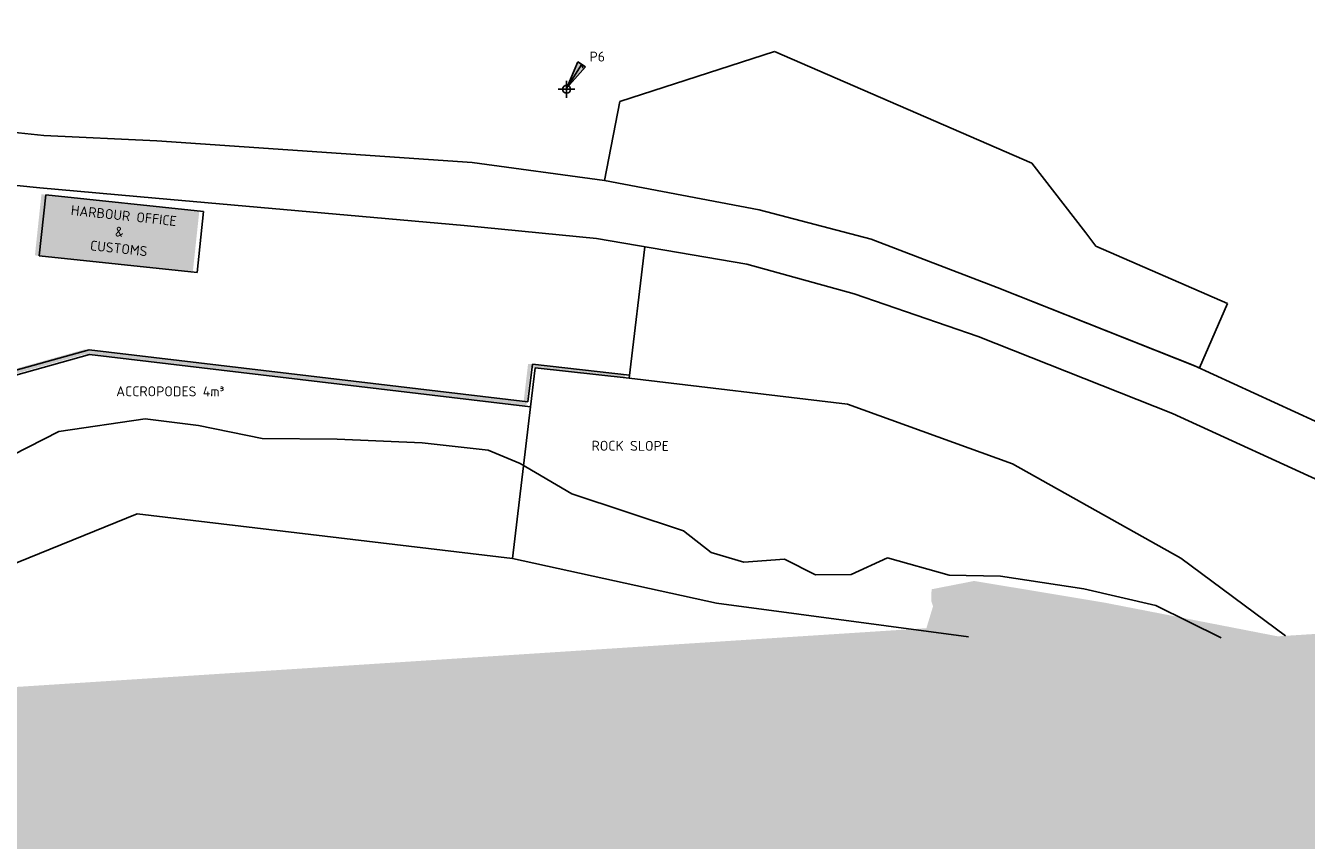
# Model space of a CAD drawing. Header units: metres. Extents: x 2831 to 4656, y -558 to 547.
# Tile 7 of 11: x 3307 to 3468, y -326 to -223. Entities that reach past the tile are written whole.
import ezdxf

# ---------------------------------------------------------------- set-up
doc = ezdxf.new("R2010")
doc.units = ezdxf.units.M
for name, color, linetype in [('11 Aerial2$0$water', 145, 'Continuous'), ('13 Existing situation$0$Benchmark', 6, 'Continuous'), ('13 Existing situation$0$Coast line', 140, 'Continuous'), ('13 Existing situation$0$Existing situation (TvdP)', 1, 'Continuous'), ('13 Existing situation$0$H000BW-HATCH-K253', 253, 'Continuous'), ('13 Existing situation$0$H000H3-TEXT-025', 7, 'Continuous')]:
    doc.layers.add(name, color=color, linetype=linetype)
doc.layers.add('13 Existing situation$0$Text-existing', color=7, linetype='Continuous', plot=False)
doc.styles.add('13 Existing situation$0$ISO', font='isocpeur.ttf')
doc.dimstyles.new('13 Existing situation$0$WB-M1000', dxfattribs={"dimtxt": 2.5, "dimasz": 1, "dimexe": 2, "dimexo": 5, "dimgap": 1, "dimtad": 1, "dimzin": 0, "dimtxsty": '13 Existing situation$0$ISO', "dimblk1": '13 Existing situation$0$dimdot', "dimblk2": '13 Existing situation$0$dimdot', "dimsah": 1, "dimcen": 0, "dimdle": 2, "dimclrd": 1, "dimclre": 9, "dimclrt": 256, "dimadec": 0, "dimazin": 0, "dimtp": 1, "dimtfac": 1, "dimtix": 1, "dimtmove": 0, "dimatfit": 3, "dimldrblk": '13 Existing situation$0$dimpijl', "dimfxl": 2, "dimtolj": 1, "dimtzin": 1, "dimarcsym": 0})

# ---------------------------------------------------------------- blocks, each defined once
blk = doc.blocks.new('11 Aerial2')
at = {"layer": '11 Aerial2$0$water', "extrusion": (0.038105, -0.020107, 0.999071)}
h = blk.add_hatch(color=256, dxfattribs=at)
h.dxf.hatch_style = 1
h.paths.add_polyline_path([(1285.24, -2645.72), (1271.69, -2658.43), (1249.41, -2714.03), (1230.91, -3003.37), (1331.67, -3167.85), (1334.5, -3167.3), (1334.93, -3166.85), (1336.3, -3166.13), (1339.73, -3170.39), (1344.94, -3186.08), (1381.08, -3305.86), (1299.14, -3347.96), (952.4, -2697.44), (1238.21, -2545.09)])
at = {"layer": '11 Aerial2$0$water'}
h = blk.add_hatch(color=252, dxfattribs=at)
h.dxf.hatch_style = 1
h.paths.add_polyline_path([(3450.56, -300.1), (3452.94, -300.24), (3453.27, -299.72), (3459.83, -300.6), (3478.17, -299.43), (3496.49, -287.38), (3557.25, -293.8), (3570.61, -324.03)])
blk = doc.blocks.new('13 Existing situation$0$dimdot')
at = {"color": 1}
blk.add_line((-1, 0), (1, 0), dxfattribs=at)
blk.add_lwpolyline([(0, -2), (0, 2)], dxfattribs=at)
at = {"color": 1, "const_width": 0.5}
blk.add_lwpolyline([(-0.25, 0, 1), (0.25, 0, 1)], format="xyb", close=True, dxfattribs=at)
blk = doc.blocks.new('13 Existing situation$0$dimpijl')
at = {"linetype": 'Continuous'}
blk.add_hatch(color=1, dxfattribs=at).paths.add_polyline_path([(0, 0), (-3.5, 0.58), (-3.5, -0.58)])
at = {"color": 1, "linetype": 'Continuous'}
for p, q in [((-3.5, 0.58), (0, 0)), ((-3.5, 0.58), (-3.5, -0.58)), ((0, 0), (-3.5, -0.58))]:
    blk.add_line(p, q, dxfattribs=at)
blk = doc.blocks.new('*E14')
at = {"layer": '13 Existing situation$0$H000H3-TEXT-025'}
blk.add_leader([(159.79, 56.56, -2.06), (161.64, 59.55, -2.06), (161.8, 59.05, -2.06)], dimstyle='13 Existing situation$0$WB-M1000', dxfattribs=at)
blk = doc.blocks.new('13 Existing situation')
at = {"layer": '13 Existing situation$0$H000BW-HATCH-K253', "extrusion": (0.013271, -0.001077, 0.999911)}
h = blk.add_hatch(color=256, dxfattribs=at)
h.dxf.hatch_style = 1
h.paths.add_polyline_path([(3328.61, -254.46), (3308.75, -252.34), (3309.57, -244.65), (3329.43, -246.77)])
h = blk.add_hatch(color=256, dxfattribs=at)
h.dxf.hatch_style = 1
h.paths.add_polyline_path([(3315.07, -264.78), (3370.56, -271.37), (3371.14, -266.43), (3382.97, -267.77), (3383.01, -267.37), (3370.79, -265.99), (3370.23, -270.72), (3315.02, -264.17), (3215.11, -292.21), (3215.28, -292.79)])
h.paths.add_polyline_path([(3220.21, -290.54), (3221.91, -290.55), (3221.91, -289.8), (3220.21, -289.79)], flags=25)
at = {"layer": '13 Existing situation$0$Benchmark', "extrusion": (0.013271, -0.001077, 0.999911)}
for p, q in [((3374.28, -231.42, -4.11), (3376.38, -231.43, -4.14)), ((3375.33, -232.52, -4.13), (3375.33, -230.38, -4.12))]:
    blk.add_line(p, q, dxfattribs=at)
blk.add_ellipse((3375.33, -231.43, -4.12), major_axis=(0.001, 0.5, 0.001), ratio=0.999693, start_param=-1.570796, end_param=4.712389, dxfattribs=at)
at = {"layer": '13 Existing situation$0$Coast line', "extrusion": (0.013271, -0.001077, 0.999911)}
for p, q in [((3322.31, -272.93, -3.46), (3311.45, -274.49, -3.32)), ((3329.04, -273.76, -3.56), (3322.31, -272.93, -3.46)), ((3337.03, -275.38, -3.66), (3329.04, -273.76, -3.56)), ((3311.45, -274.49, -3.32), (3303.09, -278.79, -3.22)), ((3346.47, -275.49, -3.79), (3337.03, -275.38, -3.66)), ((3357.15, -275.95, -3.93), (3346.47, -275.49, -3.79)), ((3365.47, -276.87, -4.04), (3357.15, -275.95, -3.93)), ((3369.5, -278.55, -4.1), (3365.47, -276.87, -4.04)), ((3376.01, -282.35, -4.19), (3369.5, -278.55, -4.1)), ((3390.03, -287.01, -4.38), (3376.01, -282.35, -4.19)), ((3393.51, -289.73, -4.43), (3390.03, -287.01, -4.38)), ((3397.62, -290.97, -4.48), (3393.51, -289.73, -4.43)), ((3402.75, -290.58, -4.55), (3397.62, -290.97, -4.48)), ((3406.65, -292.53, -4.61), (3402.75, -290.58, -4.55)), ((3415.68, -290.41, -4.72), (3411.11, -292.52, -4.66)), ((3423.46, -292.58, -4.83), (3415.68, -290.41, -4.72)), ((3411.11, -292.52, -4.66), (3406.65, -292.53, -4.61)), ((3429.91, -292.72, -4.91), (3423.46, -292.58, -4.83)), ((3440.38, -294.3, -5.06), (3429.91, -292.72, -4.91)), ((3449.43, -296.42, -5.18), (3440.38, -294.3, -5.06)), ((3457.66, -300.49, -5.29), (3449.43, -296.42, -5.18))]:
    blk.add_line(p, q, dxfattribs=at)
at = {"layer": '13 Existing situation$0$Existing situation (TvdP)', "extrusion": (0.013271, -0.001077, 0.999911)}
for p, q in [((3309.59, -237.26, -3.26), (3305.58, -236.84, -3.2)), ((3323.8, -237.94, -3.45), (3309.59, -237.26, -3.26)), ((3363.45, -240.64, -3.98), (3323.8, -237.94, -3.45)), ((3380.12, -242.92, -4.2), (3363.45, -240.64, -3.98)), ((3399.54, -246.62, -4.46), (3380.12, -242.92, -4.2)), ((3309.08, -243.85, -3.26), (3303.62, -243.27, -3.18)), ((3309, -252.39, -3.27), (3309.81, -244.7, -3.27)), ((3323.63, -245.13, -3.45), (3309.08, -243.85, -3.26)), ((3309.81, -244.7, -3.27), (3329.68, -246.81, -3.53)), ((3362.43, -248.56, -3.97), (3323.63, -245.13, -3.45)), ((3329.68, -246.81, -3.53), (3328.86, -254.5, -3.53)), ((3413.65, -250.3, -4.65), (3399.54, -246.62, -4.46)), ((3379.09, -250.21, -4.19), (3362.43, -248.56, -3.97)), ((3397.99, -253.43, -4.45), (3379.09, -250.21, -4.19)), ((3385.17, -251.25, -4.28), (3383.21, -267.81, -4.27)), ((3429.5, -256.39, -4.87), (3413.65, -250.3, -4.65)), ((3328.86, -254.5, -3.53), (3309, -252.39, -3.27)), ((3411.49, -257.16, -4.63), (3397.99, -253.43, -4.45)), ((3427.1, -262.54, -4.84), (3411.49, -257.16, -4.63)), ((3454.14, -266.16, -5.21), (3429.5, -256.39, -4.87)), ((3451.54, -272.23, -5.18), (3427.1, -262.54, -4.84)), ((3315.27, -264.21, -3.36), (3215.36, -292.26, -2.07)), ((3215.53, -292.84, -2.07), (3315.32, -264.82, -3.36)), ((3370.47, -270.77, -4.1), (3315.27, -264.21, -3.36)), ((3315.32, -264.82, -3.36), (3370.8, -271.41, -4.11)), ((3315.32, -264.82, -3.36), (3370.8, -271.41, -4.11)), ((3371.04, -266.03, -4.1), (3370.47, -270.77, -4.1)), ((3370.8, -271.41, -4.11), (3371.39, -266.48, -4.11)), ((3383.25, -267.41, -4.27), (3371.04, -266.03, -4.1)), ((3371.39, -266.48, -4.11), (3383.21, -267.81, -4.27)), ((3383.21, -267.81, -4.27), (3383.25, -267.41, -4.27)), ((3483.46, -279.64, -5.61), (3454.14, -266.16, -5.21)), ((3383.21, -267.81, -4.27), (3410.67, -271.08, -4.64)), ((3370.8, -271.41, -4.11), (3368.54, -290.47, -4.1)), ((3410.67, -271.08, -4.64), (3431.41, -278.59, -4.92)), ((3480.58, -285.58, -5.58), (3451.54, -272.23, -5.18)), ((3431.41, -278.59, -4.92), (3452.58, -290.45, -5.21)), ((3452.58, -290.45, -5.21), (3465.75, -300.24, -5.4))]:
    blk.add_line(p, q, dxfattribs=at)
at = {"layer": '13 Existing situation$0$Existing situation (TvdP)', "ltscale": 10, "extrusion": (0.013271, -0.001077, 0.999911)}
for p, q in [((3321.32, -284.86, -3.46), (3233.51, -320.62, -2.34)), ((3368.54, -290.47, -4.1), (3321.32, -284.86, -3.46)), ((3394.2, -296.12, -4.44), (3368.54, -290.47, -4.1)), ((3425.9, -300.33, -4.87), (3394.2, -296.12, -4.44))]:
    blk.add_line(p, q, dxfattribs=at)
at = {"layer": '13 Existing situation$0$H000H3-TEXT-025', "extrusion": (0.013271, -0.001077, 0.999911)}
blk.add_line((3440.65, -249.51, -5.01), (3441.92, -251.16, -5.03), dxfattribs=at)
at = {"layer": '13 Existing situation$0$Text-existing', "extrusion": (0.013271, -0.001077, 0.999911)}
for p, q in [((3382.01, -232.99, -4.21), (3401.48, -226.66, -4.47)), ((3401.48, -226.66, -4.47), (3433.86, -240.75, -4.91)), ((3380.12, -242.92, -4.2), (3382.01, -232.99, -4.21)), ((3433.86, -240.75, -4.91), (3440.65, -249.51, -5.01)), ((3399.54, -246.62, -4.46), (3380.12, -242.92, -4.2)), ((3413.65, -250.3, -4.65), (3399.54, -246.62, -4.46)), ((3429.5, -256.39, -4.87), (3413.65, -250.3, -4.65)), ((3441.92, -251.16, -5.03), (3458.47, -258.38, -5.26)), ((3454.92, -266.51, -5.22), (3429.5, -256.39, -4.87)), ((3458.47, -258.38, -5.26), (3454.92, -266.51, -5.22))]:
    blk.add_line(p, q, dxfattribs=at)
at = {"layer": '13 Existing situation$0$H000H3-TEXT-025', "extrusion": (0.013271, -0.001077, 0.999911), "xscale": 1.000304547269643, "yscale": 1.000611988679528, "zscale": 1.000611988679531, "rotation": 359.8446139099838}
blk.add_blockref('*E14', (3214.09, -287.3, 121.79), dxfattribs=at)
at = {"layer": '13 Existing situation$0$H000H3-TEXT-025', "extrusion": (0.013271, -0.001077, 0.999911), "style": '13 Existing situation$0$ISO', "width": 0.999693}
blk.add_text('P6', height=1.251, rotation=359.8446, dxfattribs=at).set_placement((3377.98, -227.9, 40.92))
at = {"layer": '13 Existing situation$0$Text-existing', "extrusion": (0.013271, -0.001077, 0.999911), "style": '13 Existing situation$0$ISO', "oblique": 359.9964, "width": 0.999699}
for s, height, p in [('HARBOUR OFFICE', 1.2508, (3312.73, -247.21, 36.92)), ('&', 1.25, (3318.29, -249.9, 36.92)), ('CUSTOMS', 1.251, (3315.15, -251.66, 36.92))]:
    blk.add_text(s, height=height, rotation=353.9189, dxfattribs=at).set_placement(p)
at = {"layer": '13 Existing situation$0$Text-existing', "extrusion": (0.013271, -0.001077, 0.999911), "style": '13 Existing situation$0$ISO', "width": 0.999693}
for s, height, p in [('ACCROPODES 4m³', 1.2508, (3318.48, -270.02, 36.92)), ('ROCK SLOPE', 1.251, (3378.28, -276.88, 36.92))]:
    blk.add_text(s, height=height, rotation=359.8446, dxfattribs=at).set_placement(p)

msp = doc.modelspace()

# ---------------------------------------------------------------- block references
for name in ['13 Existing situation', '11 Aerial2']:
    msp.add_blockref(name, (0, 0))

doc.saveas('drawing.dxf')
